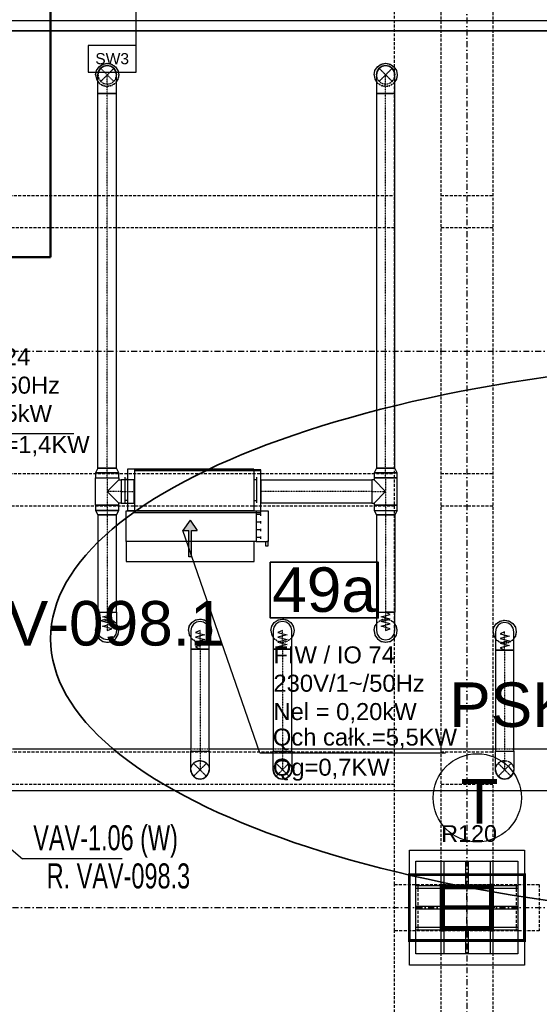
# Model space of a CAD drawing. Header units: centimetres. Extents: x -10729 to 144862, y -4437 to 43656.
# Tile 90 of 148: x 6978 to 7538, y 10896 to 11957. Entities that reach past the tile are written whole.
import ezdxf

# ---------------------------------------------------------------- set-up
doc = ezdxf.new("R2010")
doc.units = ezdxf.units.CM
doc.header["$LTSCALE"] = 0.1
for name, pattern in [('CADVENT_CENTERLINE', [9.9, 7.4, -1, 0.5, -1]), ('CADVENT_HIDDEN', [0.8, 0.25, -0.55]), ('Kondygnacja  -0_5$0$HIDDEN', [9.525, 6.35, -3.175]), ('Kondygnacja  -0_5$0$HIDDEN2', [4.7625, 3.175, -1.5875]), ('Osie rzutów$0$DASHDOT2', [12.7, 6.35, -3.175, 0, -3.175])]:
    doc.linetypes.add(name, pattern=pattern)
for name, color, linetype, lineweight in [('AU opis', 7, 'Continuous', 35), ('AU Osprzęt Siemens', 5, 'Continuous', 30), ('AU Sieć ETHERNET', 6, 'Continuous', 35), ('AU Sieć LON', 1, 'Continuous', 50), ('AU Strefa obsługiwana', 90, 'Continuous', 35), ('bgde_urządzenia', 3, 'Continuous', 30)]:
    doc.layers.add(name, color=color, linetype=linetype, lineweight=lineweight)
for name, color, linetype in [('AU Szafki Klimakonwektorów', 183, 'Continuous'), ('bgde-nawiewCEN', 7, 'Continuous'), ('bgde-nawiewDETAILS', 1, 'Continuous'), ('bgde-nawiewEXP', 1, 'Continuous'), ('bgde-nawiewHIDDEN', 1, 'Continuous'), ('bgde_opis urządzen', 6, 'Continuous'), ('bgde_VAV', 4, 'Continuous'), ('Kondygnacja  -0_5$0$ARCH_GK', 8, 'Continuous'), ('Kondygnacja  -0_5$0$ARCH_INFO_ODPORNOŚĆ OGNIOWA', 8, 'Continuous'), ('Kondygnacja  -0_5$0$ARCH_INFO_OPISY_PRZEGRODY', 8, 'Continuous'), ('Kondygnacja  -0_5$0$ARCH_KONSTR_POWYŻEJ RZUTU', 8, 'Kondygnacja  -0_5$0$HIDDEN'), ('Kondygnacja  -0_5$0$ARCH_KONSTR_POWYŻEJ RZUTU_IST', 8, 'Kondygnacja  -0_5$0$HIDDEN2'), ('Kondygnacja  -0_5$0$ARCH_OKŁADZINA', 8, 'Continuous'), ('Kondygnacja  -0_5$0$ARCH_SŁUPY', 8, 'Continuous'), ('Kondygnacja  -0_5$0$ARCH_ŚLUSARKA_DRZWI', 8, 'Continuous'), ('Osie rzutów$0$ARCH_INFO_OSIE_IST', 8, 'Osie rzutów$0$DASHDOT2'), ('Osie rzutów$0$ARCH_INFO_OSIE_OPISY_IST', 8, 'Continuous')]:
    doc.layers.add(name, color=color, linetype=linetype)
doc.layers.add('Kondygnacja  -0_5$0$ARCH_KONSTRUKCJA_NIEWIDOCZNA', color=8, linetype='Continuous', plot=False)
doc.styles.add('Arial', font='ARIAL.TTF')
doc.styles.add('Kondygnacja  -0_5$0$Arial', font='ARIAL.TTF')
pattern_1 = [(45, (-1133.3117, -3177.9858), (-0.6735192, 0.6735192), [])]

# ---------------------------------------------------------------- blocks, each defined once
blk = doc.blocks.new('Osie rzutów')
at = {"layer": 'Osie rzutów$0$ARCH_INFO_OSIE_IST', "ltscale": 10}
for p, q in [((7460, 12510), (7460, 4623.26)), ((4436.04, 11600), (13655, 11600)), ((7460, 10970), (7460, 11030)), ((4436.04, 11000), (13655, 11000)), ((7490, 11000), (7430, 11000))]:
    blk.add_line(p, q, dxfattribs=at)
blk = doc.blocks.new('Kondygnacja  -0_5$0$słup_prostokąt')
at = {"layer": 'Kondygnacja  -0_5$0$ARCH_SŁUPY', "lineweight": 40}
h = blk.add_hatch(dxfattribs=at)
h.set_pattern_fill('ANSI31', color=256, scale=0.3, style=0)
h.set_pattern_definition(pattern_1)
h.paths.add_polyline_path([(36, 34), (39, 34), (39, 84), (36, 84)])
h = blk.add_hatch(dxfattribs=at)
h.set_pattern_fill('ANSI31', color=256, scale=0.3, style=0)
h.set_pattern_definition(pattern_1)
h.paths.add_polyline_path([(89, 80), (89, 83), (39, 83), (39, 80)])
h = blk.add_hatch(dxfattribs=at)
h.set_pattern_fill('ANSI31', color=256, scale=0.3, style=0)
h.set_pattern_definition(pattern_1)
h.paths.add_polyline_path([(89, 34), (92, 34), (92, 84), (89, 84)])
h = blk.add_hatch(dxfattribs=at)
h.set_pattern_fill('ANSI31', color=256, scale=0.3, style=0)
h.set_pattern_definition(pattern_1)
h.paths.add_polyline_path([(89, 57.5), (89, 60.5), (39, 60.5), (39, 57.5)])
h = blk.add_hatch(dxfattribs=at)
h.set_pattern_fill('ANSI31', color=256, scale=0.3, style=0)
h.set_pattern_definition(pattern_1)
h.paths.add_polyline_path([(89, 35), (89, 38), (39, 38), (39, 35)])
at = {"layer": 'Kondygnacja  -0_5$0$ARCH_KONSTRUKCJA_NIEWIDOCZNA'}
blk.add_lwpolyline([(119, 109), (119, 9), (9, 9), (9, 109)], close=True, dxfattribs=at)
for points in [[(36, 109), (36, 84)], [(39, 109), (39, 84)], [(62.5, 109), (62.5, 83)], [(65.5, 109), (65.5, 83)], [(89, 109), (89, 84)], [(92, 109), (92, 84)], [(9, 83), (36, 83)], [(9, 80), (36, 80)], [(92, 83), (119, 83)], [(92, 80), (119, 80)], [(9, 60.5), (36, 60.5)], [(9, 57.5), (36, 57.5)], [(92, 60.5), (119, 60.5)], [(92, 57.5), (119, 57.5)], [(9, 38), (36, 38)], [(9, 35), (36, 35)], [(36, 34), (36, 9)], [(39, 34), (39, 9)], [(62.5, 35), (62.5, 9)], [(65.5, 35), (65.5, 9)], [(89, 34), (89, 9)], [(92, 38), (119, 38)], [(92, 35), (119, 35)], [(92, 34), (92, 9)]]:
    blk.add_lwpolyline(points, dxfattribs=at)
at = {"layer": 'Kondygnacja  -0_5$0$ARCH_OKŁADZINA'}
blk.add_lwpolyline([(2, 121), (126, 121), (126, -3), (2, -3)], close=True, dxfattribs=at)
at = {"layer": 'Kondygnacja  -0_5$0$ARCH_SŁUPY', "lineweight": 40}
for p, q in [((39, 60.5), (89, 60.5)), ((89, 57.5), (39, 57.5))]:
    blk.add_line(p, q, dxfattribs=at)
at = {"layer": 'Kondygnacja  -0_5$0$ARCH_SŁUPY', "lineweight": 30, "const_width": 3}
blk.add_lwpolyline([(2, 94.5), (126, 94.5), (126, 23.5), (2, 23.5)], close=True, dxfattribs=at)
at = {"layer": 'Kondygnacja  -0_5$0$ARCH_SŁUPY', "lineweight": 40}
for points in [[(36, 84), (39, 84), (39, 34), (36, 34)], [(89, 84), (92, 84), (92, 34), (89, 34)]]:
    blk.add_lwpolyline(points, close=True, dxfattribs=at)
for points in [[(89, 83), (39, 83)], [(39, 80), (89, 80)], [(89, 38), (39, 38)], [(39, 35), (89, 35)]]:
    blk.add_lwpolyline(points, dxfattribs=at)
blk = doc.blocks.new('Kondygnacja  -0_5$0$konstrukcja istniejąca -0.5')
at = {"layer": 'Kondygnacja  -0_5$0$ARCH_KONSTR_POWYŻEJ RZUTU_IST', "ltscale": 10}
for p, q in [((7432, 12175), (7432, 11025)), ((7432, 10975), (7432, 9825))]:
    blk.add_line(p, q, dxfattribs=at)
for points in [[(7382, 11025), (7382, 12175)], [(7488, 12175), (7488, 11025)], [(7382, 11732.9), (6338.5, 11732.9), (6338.5, 11767.9), (7382, 11767.9)], [(7432, 11767.9), (7488, 11767.9)], [(7488, 11732.9), (7432, 11732.9)], [(7382, 11432.9), (6338.5, 11432.9), (6338.5, 11467.9), (7382, 11467.9)], [(7432, 11467.9), (7488, 11467.9)], [(7488, 11432.9), (7432, 11432.9)], [(7382, 11132.9), (6338.5, 11132.9), (6338.5, 11167.9), (7382, 11167.9)], [(7432, 11167.9), (7488, 11167.9)], [(7488, 11132.9), (7432, 11132.9)], [(7538, 10975), (7382, 10975), (7382, 11025), (7538, 11025), (7538, 10975)], [(7382, 9825), (7382, 10975)], [(7488, 10975), (7488, 9825)]]:
    blk.add_lwpolyline(points, dxfattribs=at)
at = {"layer": 'Kondygnacja  -0_5$0$ARCH_KONSTR_POWYŻEJ RZUTU_IST', "ltscale": 10, "elevation": 0}
for points in [[(7407, 11025), (7407, 10975)], [(7513, 11025), (7513, 10975)]]:
    blk.add_lwpolyline(points, dxfattribs=at)

msp = doc.modelspace()

# ---------------------------------------------------------------- hatches: boundary and pattern name
at = {"layer": 'bgde_urządzenia'}
h = msp.add_hatch(color=256, dxfattribs=at)
h.paths.add_polyline_path([(7163.264, 11394.8), (7160.264, 11394.8), (7160.264, 11406.466), (7154.074, 11406.466), (7161.764, 11417.894), (7169.454, 11406.466), (7163.264, 11406.466)])
h.paths.add_polyline_path([(7163.264, 11378.133), (7160.264, 11378.133), (7160.264, 11394.8), (7163.264, 11394.8)])

# ---------------------------------------------------------------- linework, layer by layer
at = {"layer": 'AU opis'}
msp.add_lwpolyline([(7248.177, 11372.394), (7364.566, 11372.394), (7364.566, 11312.386), (7248.177, 11312.386)], close=True, dxfattribs=at)
at = {"layer": 'AU Osprzęt Siemens'}
msp.add_circle((7471.196, 11118.356), 47.533, dxfattribs=at)
at = {"layer": 'AU Sieć ETHERNET', "color": 6}
msp.add_line((6065.852, 11945.45), (8723.218, 11945.45), dxfattribs=at)
at = {"layer": 'AU Sieć LON', "color": 1}
for p, q in [((7011.266, 12236.5), (7011.266, 11701.135)), ((7011.266, 11701.135), (6361.405, 11701.135))]:
    msp.add_line(p, q, dxfattribs=at)
at = {"layer": 'AU Strefa obsługiwana'}
msp.add_ellipse((7856.68, 11289.943), major_axis=(845.197, 0), ratio=0.35891006, dxfattribs=at)
at = {"layer": 'bgde-nawiewCEN', "linetype": 'CADVENT_CENTERLINE', "ltscale": 0.06}
for p, q in [((7072.463, 11877.809), (7072.463, 11897.809)), ((7372.463, 11877.809), (7372.463, 11897.809)), ((7072.463, 11473.71), (7072.463, 11877.809)), ((7372.463, 11473.71), (7372.463, 11877.809)), ((7072.463, 11463.41), (7072.463, 11473.71)), ((7372.463, 11463.41), (7372.463, 11473.71)), ((7072.463, 11463.41), (7072.463, 11448.61)), ((7372.463, 11463.41), (7372.463, 11448.61)), ((7072.463, 11448.61), (7072.463, 11433.81)), ((7087.463, 11448.61), (7072.463, 11448.61)), ((7087.463, 11448.61), (7101.463, 11448.61)), ((7101.863, 11448.61), (7101.463, 11448.61)), ((7237.863, 11448.61), (7238.263, 11448.61)), ((7357.463, 11448.61), (7238.263, 11448.61)), ((7357.463, 11448.61), (7372.463, 11448.61)), ((7372.463, 11448.61), (7372.463, 11433.81)), ((7072.463, 11433.81), (7072.463, 11423.51)), ((7372.463, 11433.81), (7372.463, 11423.51)), ((7072.463, 11423.51), (7072.463, 11318.601)), ((7372.463, 11423.51), (7372.463, 11318.601)), ((7072.463, 11318.601), (7072.463, 11316.731)), ((7072.463, 11316.731), (7072.463, 11311.62)), ((7372.463, 11318.601), (7372.463, 11316.731)), ((7372.463, 11316.731), (7372.463, 11311.62)), ((7072.463, 11311.62), (7072.463, 11308.841)), ((7072.463, 11308.841), (7072.463, 11306.488)), ((7072.463, 11306.488), (7072.463, 11304.527)), ((7372.463, 11311.62), (7372.463, 11308.841)), ((7372.463, 11308.841), (7372.463, 11306.488)), ((7372.463, 11306.488), (7372.463, 11304.527)), ((7072.463, 11304.527), (7072.463, 11302.921)), ((7072.463, 11302.921), (7072.463, 11301.635)), ((7072.463, 11301.635), (7072.463, 11300.633)), ((7072.463, 11300.633), (7072.463, 11299.881)), ((7072.463, 11299.881), (7072.463, 11299.342)), ((7072.463, 11299.342), (7072.463, 11298.98)), ((7072.463, 11298.98), (7072.463, 11298.761)), ((7072.463, 11298.761), (7072.463, 11298.648)), ((7072.463, 11298.648), (7072.463, 11298.601)), ((7172.463, 11298.556), (7172.463, 11298.603)), ((7172.463, 11298.443), (7172.463, 11298.556)), ((7172.463, 11298.224), (7172.463, 11298.443)), ((7172.463, 11297.863), (7172.463, 11298.224)), ((7172.463, 11297.323), (7172.463, 11297.863)), ((7172.463, 11296.571), (7172.463, 11297.323)), ((7172.463, 11295.569), (7172.463, 11296.571)), ((7172.463, 11294.283), (7172.463, 11295.569)), ((7261.339, 11298.556), (7261.339, 11298.603)), ((7261.339, 11298.443), (7261.339, 11298.556)), ((7261.339, 11298.224), (7261.339, 11298.443)), ((7261.339, 11297.863), (7261.339, 11298.224)), ((7261.339, 11297.323), (7261.339, 11297.863)), ((7261.339, 11296.571), (7261.339, 11297.323)), ((7261.339, 11295.569), (7261.339, 11296.571)), ((7261.339, 11294.283), (7261.339, 11295.569)), ((7372.463, 11304.527), (7372.463, 11302.921)), ((7372.463, 11302.921), (7372.463, 11301.635)), ((7372.463, 11301.635), (7372.463, 11300.633)), ((7372.463, 11300.633), (7372.463, 11299.881)), ((7372.463, 11299.881), (7372.463, 11299.342)), ((7372.463, 11299.342), (7372.463, 11298.98)), ((7372.463, 11298.98), (7372.463, 11298.761)), ((7372.463, 11298.761), (7372.463, 11298.648)), ((7372.463, 11298.648), (7372.463, 11298.601)), ((7500.666, 11297.412), (7500.666, 11297.459)), ((7500.666, 11297.3), (7500.666, 11297.412)), ((7500.666, 11297.081), (7500.666, 11297.3)), ((7500.666, 11296.721), (7500.666, 11297.081)), ((7500.666, 11296.183), (7500.666, 11296.721)), ((7500.666, 11295.433), (7500.666, 11296.183)), ((7500.666, 11294.435), (7500.666, 11295.433)), ((7172.463, 11292.677), (7172.463, 11294.283)), ((7172.463, 11290.716), (7172.463, 11292.677)), ((7172.463, 11288.363), (7172.463, 11290.716)), ((7172.463, 11285.584), (7172.463, 11288.363)), ((7172.463, 11280.473), (7172.463, 11285.584)), ((7261.339, 11292.677), (7261.339, 11294.283)), ((7261.339, 11290.716), (7261.339, 11292.677)), ((7261.339, 11288.363), (7261.339, 11290.716)), ((7261.339, 11285.584), (7261.339, 11288.363)), ((7261.339, 11280.473), (7261.339, 11285.584)), ((7500.666, 11293.153), (7500.666, 11294.435)), ((7500.666, 11291.552), (7500.666, 11293.153)), ((7500.666, 11289.597), (7500.666, 11291.552)), ((7500.666, 11287.251), (7500.666, 11289.597)), ((7500.666, 11284.481), (7500.666, 11287.251)), ((7172.463, 11278.603), (7172.463, 11280.473)), ((7172.463, 11278.603), (7172.463, 11168.607)), ((7261.339, 11278.603), (7261.339, 11280.473)), ((7261.339, 11278.603), (7261.339, 11168.607)), ((7500.666, 11279.386), (7500.666, 11284.481)), ((7500.666, 11277.522), (7500.666, 11279.386)), ((7500.666, 11277.522), (7500.666, 11168.607)), ((7172.463, 11168.607), (7172.463, 11148.607)), ((7261.339, 11168.607), (7261.339, 11148.607)), ((7500.666, 11168.607), (7500.666, 11148.607))]:
    msp.add_line(p, q, dxfattribs=at)
at = {"layer": 'bgde-nawiewDETAILS', "linetype": 'CADVENT_HIDDEN'}
for p, q in [((7065.392, 11890.738), (7079.534, 11904.88)), ((7065.392, 11904.88), (7079.534, 11890.738)), ((7365.392, 11890.738), (7379.534, 11904.88)), ((7365.392, 11904.88), (7379.534, 11890.738)), ((7165.392, 11141.536), (7179.534, 11155.678)), ((7165.392, 11155.678), (7179.534, 11141.536)), ((7254.268, 11141.536), (7268.41, 11155.678)), ((7254.268, 11155.678), (7268.41, 11141.536)), ((7493.595, 11141.536), (7507.737, 11155.678)), ((7493.595, 11155.678), (7507.737, 11141.536))]:
    msp.add_line(p, q, dxfattribs=at)
at = {"layer": 'bgde-nawiewEXP', "linetype": 'Continuous'}
for points in [[(7059.963, 11897.809), (7060.915, 11902.593), (7063.625, 11906.648), (7067.68, 11909.358), (7072.463, 11910.309), (7077.247, 11909.358), (7081.302, 11906.648), (7084.012, 11902.593), (7084.963, 11897.809), (7084.012, 11893.026), (7082.463, 11890.708)], [(7062.463, 11473.71), (7082.463, 11473.71), (7082.463, 11877.809), (7062.463, 11877.809), (7062.463, 11897.809), (7063.225, 11901.636), (7065.392, 11904.88), (7068.637, 11907.048), (7072.463, 11907.809), (7076.29, 11907.048), (7079.534, 11904.88), (7081.702, 11901.636), (7082.463, 11897.809), (7081.702, 11901.636), (7079.534, 11904.88), (7076.29, 11907.048), (7072.463, 11907.809), (7068.637, 11907.048), (7065.392, 11904.88), (7063.225, 11901.636), (7062.463, 11897.809)], [(7359.963, 11897.809), (7360.915, 11902.593), (7363.625, 11906.648), (7367.68, 11909.358), (7372.463, 11910.309), (7377.247, 11909.358), (7381.302, 11906.648), (7384.012, 11902.593), (7384.963, 11897.809), (7384.012, 11893.026), (7382.463, 11890.708)], [(7362.463, 11897.809), (7363.225, 11901.636), (7365.392, 11904.88), (7368.637, 11907.048), (7372.463, 11907.809), (7376.29, 11907.048), (7379.534, 11904.88), (7381.702, 11901.636), (7382.463, 11897.809)], [(7059.963, 11897.809), (7060.915, 11893.026), (7062.463, 11890.708)], [(7062.463, 11473.71), (7062.463, 11877.809), (7082.463, 11877.809), (7082.463, 11897.809)], [(7359.963, 11897.809), (7360.915, 11893.026), (7362.463, 11890.708)], [(7059.963, 11433.81), (7059.963, 11463.41), (7084.963, 11463.41), (7084.963, 11461.11)], [(7059.963, 11433.81), (7084.963, 11433.81), (7084.963, 11436.11), (7072.463, 11448.61), (7084.963, 11461.11), (7087.463, 11461.11), (7087.463, 11436.11), (7084.963, 11436.11)], [(7101.463, 11436.11), (7101.463, 11461.11), (7101.863, 11461.11)], [(7237.863, 11436.11), (7238.263, 11436.11), (7238.263, 11461.11), (7237.863, 11461.11)], [(7359.963, 11436.11), (7372.463, 11448.61), (7359.963, 11461.11)], [(7101.463, 11436.11), (7101.863, 11436.11)], [(7359.963, 11428.325), (7362.463, 11423.51), (7362.463, 11298.601), (7363.225, 11294.774), (7365.392, 11291.53), (7368.637, 11289.362), (7372.463, 11288.601), (7376.29, 11289.362), (7379.534, 11291.53), (7381.702, 11294.774), (7382.463, 11298.601), (7382.463, 11318.601), (7381.702, 11318.601), (7381.702, 11318.601), (7376.29, 11318.601)], [(7359.963, 11428.325), (7384.963, 11428.325), (7382.463, 11423.51), (7382.463, 11423.51), (7362.463, 11423.51), (7362.463, 11423.51), (7382.463, 11423.51), (7382.463, 11318.601), (7381.702, 11318.601)], [(7362.463, 11318.601), (7382.463, 11318.601)], [(7362.463, 11318.601), (7376.29, 11318.601)], [(7376.29, 11318.601), (7372.463, 11318.601)], [(7376.29, 11318.601), (7379.534, 11318.601)], [(7159.963, 11298.603), (7160.915, 11303.387), (7163.625, 11307.442), (7167.68, 11310.152), (7172.463, 11311.103), (7177.247, 11310.152), (7181.302, 11307.442), (7184.012, 11303.387), (7184.963, 11298.603), (7184.012, 11293.82), (7182.463, 11291.502)], [(7248.839, 11298.603), (7249.79, 11303.387), (7252.5, 11307.442), (7256.555, 11310.152), (7261.339, 11311.103), (7266.123, 11310.152), (7270.178, 11307.442), (7272.887, 11303.387), (7273.839, 11298.603), (7272.887, 11293.82), (7271.339, 11291.502)], [(7488.166, 11297.459), (7489.117, 11302.243), (7491.827, 11306.298), (7495.882, 11309.008), (7500.666, 11309.959), (7505.449, 11309.008), (7509.505, 11306.298), (7512.214, 11302.243), (7513.166, 11297.459), (7512.214, 11292.676), (7510.666, 11290.358)], [(7059.963, 11298.601), (7060.915, 11293.817), (7063.625, 11289.762), (7067.68, 11287.052), (7072.463, 11286.101), (7077.247, 11287.052), (7081.302, 11289.762), (7084.012, 11293.817), (7084.963, 11298.601), (7084.012, 11303.384), (7082.463, 11305.702)], [(7059.963, 11298.601), (7060.915, 11303.384), (7062.463, 11305.702)], [(7159.963, 11298.603), (7160.915, 11293.82), (7162.463, 11291.502)], [(7248.839, 11298.603), (7249.79, 11293.82), (7251.339, 11291.502)], [(7359.963, 11298.601), (7360.915, 11293.817), (7363.625, 11289.762), (7367.68, 11287.052), (7372.463, 11286.101), (7377.247, 11287.052), (7381.302, 11289.762), (7384.012, 11293.817), (7384.963, 11298.601), (7384.012, 11303.384), (7382.463, 11305.702)], [(7359.963, 11298.601), (7360.915, 11303.384), (7362.463, 11305.702)], [(7488.166, 11297.459), (7489.117, 11292.676), (7490.666, 11290.358)], [(7162.463, 11148.607), (7162.463, 11168.607), (7182.463, 11168.607), (7182.463, 11278.603), (7162.463, 11278.603), (7162.463, 11168.607), (7182.463, 11168.607), (7182.463, 11148.607), (7182.131, 11146.937)], [(6834.438, 11126.107), (7900.969, 11126.107), (7900.969, 11171.107), (7940.969, 11158.607), (7940.969, 11148.607), (7900.969, 11171.107), (7782.463, 11171.107)], [(6970.301, 11171.107), (7162.463, 11171.107)], [(7182.463, 11171.107), (7251.339, 11171.107)], [(7271.339, 11171.107), (7490.666, 11171.107)], [(7510.666, 11171.107), (7662.463, 11171.107)], [(7162.463, 11148.607), (7163.225, 11144.78), (7163.937, 11143.714)], [(7162.463, 11148.607), (7163.225, 11144.78), (7165.392, 11141.536), (7164.446, 11142.951)], [(7162.611, 11146.894), (7162.642, 11148.175)], [(7162.611, 11146.894), (7164.017, 11143.254), (7165.191, 11142.021)], [(7179.534, 11141.536), (7181.702, 11144.78), (7182.463, 11148.607)], [(7179.713, 11141.967), (7180.641, 11142.851), (7182.221, 11146.419), (7182.262, 11148.121)], [(7251.339, 11148.607), (7252.1, 11144.78), (7252.853, 11143.653)], [(7251.502, 11146.807), (7251.523, 11148.162)], [(7251.502, 11146.807), (7252.94, 11143.179), (7254.07, 11142.014)], [(7268.594, 11141.98), (7269.567, 11142.924), (7271.116, 11146.505), (7271.141, 11148.128)], [(7271.022, 11147.015), (7271.339, 11148.607)], [(7490.666, 11148.607), (7491.427, 11144.78), (7492.135, 11143.721)], [(7490.812, 11146.903), (7490.844, 11148.176)], [(7490.812, 11146.903), (7492.214, 11143.262), (7493.393, 11142.021)], [(7507.915, 11141.966), (7508.838, 11142.844), (7510.421, 11146.41), (7510.464, 11148.121)], [(7510.332, 11146.928), (7510.666, 11148.607)], [(7165.392, 11141.536), (7168.637, 11139.368), (7172.463, 11138.607), (7170.793, 11138.939)], [(7165.392, 11141.536), (7168.637, 11139.368), (7169.894, 11139.118)], [(7165.824, 11141.357), (7166.708, 11140.429), (7170.276, 11138.849), (7171.978, 11138.808)], [(7172.463, 11138.607), (7176.29, 11139.368), (7179.534, 11141.536), (7178.119, 11140.59)], [(7172.463, 11138.607), (7176.29, 11139.368), (7177.356, 11140.08)], [(7172.895, 11138.785), (7174.176, 11138.754), (7177.816, 11140.16), (7179.049, 11141.335)], [(7179.534, 11141.536), (7181.702, 11144.78), (7181.952, 11146.037)], [(7253.366, 11142.885), (7254.268, 11141.536), (7257.512, 11139.368), (7258.842, 11139.103)], [(7254.712, 11141.351), (7255.656, 11140.378), (7259.237, 11138.83), (7260.86, 11138.805)], [(7259.747, 11138.923), (7261.339, 11138.607), (7265.166, 11139.368), (7266.293, 11140.121)], [(7261.784, 11138.791), (7263.139, 11138.77), (7266.766, 11140.207), (7267.931, 11141.337)], [(7267.061, 11140.634), (7268.41, 11141.536), (7270.578, 11144.78), (7270.842, 11146.109)], [(7492.644, 11142.959), (7493.595, 11141.536), (7496.839, 11139.368), (7498.088, 11139.119)], [(7494.025, 11141.357), (7494.903, 11140.434), (7498.469, 11138.851), (7500.18, 11138.808)], [(7498.987, 11138.941), (7500.666, 11138.607), (7504.493, 11139.368), (7505.552, 11140.075)], [(7501.096, 11138.785), (7502.369, 11138.753), (7506.011, 11140.155), (7507.251, 11141.334)], [(7506.314, 11140.585), (7507.737, 11141.536), (7509.905, 11144.78), (7510.153, 11146.029)]]:
    msp.add_lwpolyline(points, dxfattribs=at)
for points in [[(7362.463, 11877.809), (7382.463, 11877.809), (7382.463, 11897.809), (7381.702, 11901.636), (7379.534, 11904.88), (7376.29, 11907.048), (7372.463, 11907.809), (7368.637, 11907.048), (7365.392, 11904.88), (7363.225, 11901.636), (7362.463, 11897.809), (7362.463, 11881.711)], [(7362.463, 11473.71), (7382.463, 11473.71), (7382.463, 11877.809), (7362.463, 11877.809)], [(7059.963, 11468.894), (7084.963, 11468.894), (7082.463, 11473.71), (7062.463, 11473.71)], [(7059.963, 11463.41), (7084.963, 11463.41), (7084.963, 11468.894), (7059.963, 11468.894)], [(7101.863, 11471.11), (7237.863, 11471.11), (7237.863, 11472.11), (7101.863, 11472.11)], [(7101.863, 11426.008), (7237.863, 11426.008), (7237.863, 11471.11), (7101.863, 11471.11)], [(7359.963, 11468.894), (7384.963, 11468.894), (7382.463, 11473.71), (7362.463, 11473.71)], [(7359.963, 11463.41), (7384.963, 11463.41), (7384.963, 11468.894), (7359.963, 11468.894)], [(7087.463, 11436.11), (7101.463, 11436.11), (7101.463, 11461.11), (7087.463, 11461.11), (7087.463, 11437.061)], [(7238.263, 11436.11), (7238.263, 11461.11), (7357.463, 11461.11), (7357.463, 11436.11)], [(7357.463, 11436.11), (7359.963, 11436.11), (7359.963, 11433.81), (7384.963, 11433.81), (7384.963, 11463.41), (7359.963, 11463.41), (7359.963, 11461.11), (7357.463, 11461.11), (7357.463, 11437.061)], [(7059.963, 11428.325), (7084.963, 11428.325), (7084.963, 11433.81), (7059.963, 11433.81)], [(7359.963, 11428.325), (7384.963, 11428.325), (7384.963, 11433.81), (7359.963, 11433.81)], [(7059.963, 11428.325), (7062.463, 11423.51), (7082.463, 11423.51), (7084.963, 11428.325), (7060.915, 11428.325)], [(7062.463, 11318.601), (7082.463, 11318.601), (7082.463, 11423.51), (7062.463, 11423.51)], [(7062.463, 11298.648), (7062.463, 11318.601), (7082.463, 11318.601), (7082.463, 11298.601), (7081.702, 11294.774), (7079.534, 11291.53), (7076.29, 11289.362), (7072.463, 11288.601), (7068.637, 11289.362), (7065.392, 11291.53), (7063.225, 11294.774), (7062.463, 11298.601)], [(7162.463, 11297.863), (7162.463, 11278.603), (7182.463, 11278.603), (7182.463, 11298.603), (7181.702, 11302.43), (7179.534, 11305.674), (7176.29, 11307.842), (7172.463, 11308.603), (7168.637, 11307.842), (7165.392, 11305.674), (7163.225, 11302.43), (7162.463, 11298.603), (7162.463, 11298.224)], [(7251.339, 11278.603), (7271.339, 11278.603), (7271.339, 11298.603), (7270.578, 11302.43), (7268.41, 11305.674), (7265.166, 11307.842), (7261.339, 11308.603), (7257.512, 11307.842), (7254.268, 11305.674), (7252.1, 11302.43), (7251.339, 11298.603), (7251.339, 11280.473)], [(7490.666, 11284.481), (7490.666, 11277.522), (7510.666, 11277.522), (7510.666, 11297.459), (7509.905, 11301.286), (7507.737, 11304.53), (7504.493, 11306.698), (7500.666, 11307.459), (7496.839, 11306.698), (7493.595, 11304.53), (7491.427, 11301.286), (7490.666, 11297.459), (7490.666, 11287.251)], [(7251.339, 11168.607), (7271.339, 11168.607), (7271.339, 11278.603), (7251.339, 11278.603)], [(7490.666, 11168.607), (7510.666, 11168.607), (7510.666, 11277.522), (7490.666, 11277.522)], [(7251.339, 11148.607), (7251.339, 11168.607), (7271.339, 11168.607), (7271.339, 11148.607), (7270.578, 11144.78), (7268.41, 11141.536), (7265.166, 11139.368), (7261.339, 11138.607), (7257.512, 11139.368), (7254.268, 11141.536), (7252.1, 11144.78)], [(7490.666, 11148.607), (7490.666, 11168.607), (7510.666, 11168.607), (7510.666, 11148.607), (7509.905, 11144.78), (7507.737, 11141.536), (7504.493, 11139.368), (7500.666, 11138.607), (7496.839, 11139.368), (7493.595, 11141.536), (7491.427, 11144.78)]]:
    msp.add_lwpolyline(points, close=True, dxfattribs=at)
at = {"layer": 'bgde-nawiewEXP'}
for points in [[(7072.463, 11298.601), (7077.463, 11300.731), (7067.463, 11303.267), (7077.463, 11305.789), (7067.463, 11308.317), (7077.463, 11310.871), (7067.463, 11313.407), (7077.463, 11315.953), (7072.463, 11318.601)], [(7372.463, 11298.601), (7377.463, 11300.731), (7367.463, 11303.267), (7377.463, 11305.789), (7367.463, 11308.317), (7377.463, 11310.871), (7367.463, 11313.407), (7377.463, 11315.953), (7372.463, 11318.601)], [(7172.463, 11298.603), (7167.463, 11296.473), (7177.463, 11293.937), (7167.463, 11291.415), (7177.463, 11288.887), (7167.463, 11286.333), (7177.463, 11283.797), (7167.463, 11281.252), (7172.463, 11278.603)], [(7261.339, 11298.603), (7256.339, 11296.473), (7266.339, 11293.937), (7256.339, 11291.415), (7266.339, 11288.887), (7256.339, 11286.333), (7266.339, 11283.797), (7256.339, 11281.252), (7261.339, 11278.603)], [(7500.666, 11297.459), (7495.666, 11295.336), (7505.666, 11292.808), (7495.666, 11290.294), (7505.666, 11287.773), (7495.666, 11285.228), (7505.666, 11282.7), (7495.666, 11280.162), (7500.666, 11277.522)]]:
    msp.add_lwpolyline(points, dxfattribs=at)
at = {"layer": 'bgde-nawiewHIDDEN', "linetype": 'CADVENT_HIDDEN'}
for points in [[(7059.963, 11897.809), (7060.915, 11902.593), (7063.625, 11906.648), (7067.68, 11909.358), (7072.463, 11910.309), (7077.247, 11909.358), (7081.302, 11906.648), (7084.012, 11902.593), (7084.963, 11897.809), (7084.012, 11893.026), (7081.302, 11888.97), (7077.247, 11886.261), (7072.463, 11885.309), (7067.68, 11886.261), (7063.625, 11888.97), (7067.68, 11886.261), (7072.463, 11885.309), (7077.247, 11886.261), (7081.302, 11888.97), (7082.463, 11890.708)], [(7359.963, 11897.809), (7360.915, 11902.593), (7363.625, 11906.648), (7367.68, 11909.358), (7372.463, 11910.309), (7377.247, 11909.358), (7381.302, 11906.648), (7384.012, 11902.593), (7384.963, 11897.809), (7384.012, 11893.026), (7381.302, 11888.97), (7377.247, 11886.261), (7372.463, 11885.309), (7367.68, 11886.261), (7363.625, 11888.97), (7367.68, 11886.261), (7372.463, 11885.309), (7377.247, 11886.261), (7381.302, 11888.97), (7382.463, 11890.708)], [(7059.963, 11897.809), (7060.915, 11893.026), (7063.625, 11888.97), (7062.463, 11890.708)], [(7062.463, 11897.809), (7063.225, 11893.982), (7065.392, 11890.738), (7068.637, 11888.57), (7072.463, 11887.809), (7076.29, 11888.57), (7079.534, 11890.738), (7081.702, 11893.982), (7082.463, 11897.809)], [(7359.963, 11897.809), (7360.915, 11893.026), (7363.625, 11888.97), (7362.463, 11890.708)], [(7362.463, 11897.809), (7363.225, 11893.982), (7365.392, 11890.738), (7368.637, 11888.57), (7372.463, 11887.809), (7376.29, 11888.57), (7379.534, 11890.738), (7381.702, 11893.982), (7382.463, 11897.809)], [(7101.863, 11436.11), (7101.863, 11461.11)], [(7237.863, 11436.11), (7237.863, 11461.11)], [(7059.963, 11298.601), (7060.915, 11293.817), (7063.625, 11289.762), (7067.68, 11287.052), (7072.463, 11286.101), (7077.247, 11287.052), (7081.302, 11289.762), (7084.012, 11293.817), (7084.963, 11298.601), (7084.012, 11303.384), (7081.302, 11307.44), (7077.247, 11310.149), (7072.463, 11311.101), (7067.68, 11310.149), (7063.625, 11307.44), (7062.463, 11305.702)], [(7059.963, 11298.601), (7060.915, 11303.384), (7063.625, 11307.44), (7067.68, 11310.149), (7072.463, 11311.101), (7077.247, 11310.149), (7081.302, 11307.44), (7082.463, 11305.702)], [(7159.963, 11298.603), (7160.915, 11303.387), (7163.625, 11307.442), (7167.68, 11310.152), (7172.463, 11311.103), (7177.247, 11310.152), (7181.302, 11307.442), (7184.012, 11303.387), (7184.963, 11298.603), (7184.012, 11293.82), (7181.302, 11289.764), (7177.247, 11287.055), (7172.463, 11286.103), (7167.68, 11287.055), (7163.625, 11289.764), (7162.463, 11291.502)], [(7248.839, 11298.603), (7249.79, 11303.387), (7252.5, 11307.442), (7256.555, 11310.152), (7261.339, 11311.103), (7266.123, 11310.152), (7270.178, 11307.442), (7272.887, 11303.387), (7273.839, 11298.603), (7272.887, 11293.82), (7270.178, 11289.764), (7266.123, 11287.055), (7261.339, 11286.103), (7256.555, 11287.055), (7252.5, 11289.764), (7251.339, 11291.502)], [(7359.963, 11298.601), (7360.915, 11293.817), (7363.625, 11289.762), (7367.68, 11287.052), (7372.463, 11286.101), (7377.247, 11287.052), (7381.302, 11289.762), (7384.012, 11293.817), (7384.963, 11298.601), (7384.012, 11303.384), (7381.302, 11307.44), (7377.247, 11310.149), (7372.463, 11311.101), (7367.68, 11310.149), (7363.625, 11307.44), (7362.463, 11305.702)], [(7359.963, 11298.601), (7360.915, 11303.384), (7363.625, 11307.44), (7367.68, 11310.149), (7372.463, 11311.101), (7377.247, 11310.149), (7381.302, 11307.44), (7382.463, 11305.702)], [(7488.166, 11297.459), (7489.117, 11302.243), (7491.827, 11306.298), (7495.882, 11309.008), (7500.666, 11309.959), (7505.449, 11309.008), (7509.505, 11306.298), (7512.214, 11302.243), (7513.166, 11297.459), (7512.214, 11292.676), (7509.505, 11288.62), (7505.449, 11285.911), (7500.666, 11284.959), (7495.882, 11285.911), (7491.827, 11288.62), (7490.666, 11290.358)], [(7159.963, 11298.603), (7160.915, 11293.82), (7163.625, 11289.764), (7167.68, 11287.055), (7172.463, 11286.103), (7177.247, 11287.055), (7181.302, 11289.764), (7182.463, 11291.502)], [(7248.839, 11298.603), (7249.79, 11293.82), (7252.5, 11289.764), (7256.555, 11287.055), (7261.339, 11286.103), (7266.123, 11287.055), (7270.178, 11289.764), (7271.339, 11291.502)], [(7488.166, 11297.459), (7489.117, 11292.676), (7491.827, 11288.62), (7495.882, 11285.911), (7500.666, 11284.959), (7505.449, 11285.911), (7509.505, 11288.62), (7510.666, 11290.358)], [(7162.463, 11171.107), (7182.463, 11171.107)], [(7251.339, 11171.107), (7271.339, 11171.107)], [(7490.666, 11171.107), (7510.666, 11171.107)], [(7162.463, 11148.607), (7163.225, 11152.433), (7165.392, 11155.678), (7168.637, 11157.845), (7172.463, 11158.607), (7176.29, 11157.845), (7179.534, 11155.678), (7181.702, 11152.433), (7182.463, 11148.607)], [(7162.642, 11148.175), (7162.706, 11150.794), (7164.285, 11154.362), (7167.11, 11157.053), (7170.75, 11158.459), (7174.651, 11158.364), (7178.219, 11156.784), (7180.91, 11153.96), (7182.316, 11150.32), (7182.262, 11148.121)], [(7251.339, 11148.607), (7252.1, 11152.433), (7254.268, 11155.678), (7257.512, 11157.845), (7261.339, 11158.607), (7265.166, 11157.845), (7268.41, 11155.678), (7270.578, 11152.433), (7271.339, 11148.607)], [(7251.523, 11148.162), (7251.562, 11150.708), (7253.111, 11154.29), (7255.912, 11157.006), (7259.539, 11158.443), (7263.44, 11158.383), (7267.022, 11156.835), (7269.738, 11154.034), (7271.176, 11150.406), (7271.141, 11148.128)], [(7490.666, 11148.607), (7491.427, 11152.433), (7493.595, 11155.678), (7496.839, 11157.845), (7500.666, 11158.607), (7504.493, 11157.845), (7507.737, 11155.678), (7509.905, 11152.433), (7510.666, 11148.607)], [(7490.844, 11148.176), (7490.91, 11150.804), (7492.493, 11154.37), (7495.321, 11157.058), (7498.962, 11158.46), (7502.863, 11158.362), (7506.429, 11156.779), (7509.118, 11153.951), (7510.52, 11150.31), (7510.464, 11148.121)], [(7181.952, 11146.037), (7182.131, 11146.937)], [(7270.842, 11146.109), (7271.022, 11147.015)], [(7510.153, 11146.029), (7510.332, 11146.928)], [(7163.937, 11143.714), (7164.446, 11142.951)], [(7165.191, 11142.021), (7165.824, 11141.357)], [(7169.894, 11139.118), (7170.793, 11138.939)], [(7171.978, 11138.808), (7172.895, 11138.785)], [(7177.356, 11140.08), (7178.119, 11140.59)], [(7179.049, 11141.335), (7179.713, 11141.967)], [(7252.853, 11143.653), (7253.366, 11142.885)], [(7254.07, 11142.014), (7254.712, 11141.351)], [(7258.842, 11139.103), (7259.747, 11138.923)], [(7260.86, 11138.805), (7261.784, 11138.791)], [(7266.293, 11140.121), (7267.061, 11140.634)], [(7267.931, 11141.337), (7268.594, 11141.98)], [(7492.135, 11143.721), (7492.644, 11142.959)], [(7493.393, 11142.021), (7494.025, 11141.357)], [(7498.088, 11139.119), (7498.987, 11138.941)], [(7500.18, 11138.808), (7501.096, 11138.785)], [(7505.552, 11140.075), (7506.314, 11140.585)], [(7507.251, 11141.334), (7507.915, 11141.966)]]:
    msp.add_lwpolyline(points, dxfattribs=at)
at = {"layer": 'bgde_opis urządzen'}
for p, q in [((6836.633, 11510.992, 1188.109), (7036.52, 11510.992, 1188.109)), ((7236.939, 11166.813, 265.45), (7154.074, 11406.466, 94.5)), ((7236.939, 11166.813, 265.45), (7436.827, 11166.813, 265.45))]:
    msp.add_line(p, q, dxfattribs=at)
at = {"layer": 'bgde_urządzenia'}
for p, q in [((7094.364, 11472.8, 94.5), (7094.364, 11427.8, 94.5)), ((7230.364, 11472.8, 94.5), (7094.364, 11472.8, 94.5)), ((7230.364, 11472.8, 94.5), (7230.364, 11427.8, 94.5)), ((7091.364, 11464.05, 94.5), (7091.364, 11436.55, 94.5)), ((7094.364, 11461.55, 94.5), (7091.364, 11461.55, 94.5)), ((7230.364, 11461.55, 94.5), (7233.364, 11461.55, 94.5)), ((7233.364, 11464.05, 94.5), (7233.364, 11436.55, 94.5)), ((7094.364, 11439.05, 94.5), (7091.364, 11439.05, 94.5)), ((7230.364, 11439.05, 94.5), (7233.364, 11439.05, 94.5)), ((7092.864, 11394.8, 94.5), (7092.864, 11427.8, 94.5)), ((7092.864, 11427.8, 94.5), (7232.864, 11427.8, 94.5)), ((7230.364, 11427.8, 94.5), (7094.364, 11427.8, 94.5)), ((7232.864, 11427.8, 94.5), (7232.864, 11394.8, 94.5)), ((7232.864, 11427.8, 94.5), (7245.864, 11427.8, 94.5)), ((7238.064, 11423.675, 94.5), (7232.864, 11423.675, 94.5)), ((7238.064, 11422.425, 94.5), (7238.064, 11424.925, 94.5)), ((7245.864, 11427.8, 94.5), (7245.864, 11394.8, 94.5)), ((7161.764, 11417.894, 94.5), (7154.074, 11406.466, 94.5)), ((7161.764, 11417.894, 94.5), (7169.454, 11406.466, 94.5)), ((7238.064, 11415.425, 94.5), (7232.864, 11415.425, 94.5)), ((7238.064, 11414.175, 94.5), (7238.064, 11416.675, 94.5)), ((7154.074, 11406.466, 94.5), (7160.264, 11406.466, 94.5)), ((7160.264, 11378.133, 94.5), (7160.264, 11406.466, 94.5)), ((7163.264, 11378.133, 94.5), (7163.264, 11406.466, 94.5)), ((7163.264, 11406.466, 94.5), (7169.454, 11406.466, 94.5)), ((7238.064, 11407.175, 94.5), (7232.864, 11407.175, 94.5)), ((7238.064, 11405.925, 94.5), (7238.064, 11408.425, 94.5)), ((7230.664, 11394.8, 94.5), (7092.864, 11394.8, 94.5)), ((7092.864, 11394.8, 94.5), (7092.864, 11373.3, 94.5)), ((7230.664, 11373.3, 94.5), (7230.664, 11394.8, 94.5)), ((7232.864, 11394.8, 94.5), (7230.664, 11394.8, 94.5)), ((7238.064, 11398.925, 94.5), (7232.864, 11398.925, 94.5)), ((7232.864, 11394.8, 94.5), (7245.864, 11394.8, 94.5)), ((7238.064, 11397.675, 94.5), (7238.064, 11400.175, 94.5)), ((7243.364, 11389.8, 94.5), (7243.364, 11394.8, 94.5)), ((7245.864, 11394.8, 94.5), (7244.364, 11394.8, 94.5)), ((7245.364, 11394.8, 94.5), (7245.364, 11389.8, 94.5)), ((7245.364, 11389.8, 94.5), (7243.364, 11389.8, 94.5)), ((7092.864, 11373.3, 94.5), (7230.664, 11373.3, 94.5)), ((7163.264, 11378.133, 94.5), (7160.264, 11378.133, 94.5))]:
    msp.add_line(p, q, dxfattribs=at)
at = {"layer": 'bgde_VAV'}
for p in [(6672.572, 11315.786), (7088.56, 11052.537, 2.142)]:
    msp.add_line(p, (6981.242, 11052.537, 2.142), dxfattribs=at)
at = {"layer": 'Kondygnacja  -0_5$0$ARCH_GK', "linetype": 'Continuous', "lineweight": -3}
for p, q in [((7398, 10995), (7398, 11005)), ((7522, 11005), (7522, 10995))]:
    msp.add_line(p, q, dxfattribs=at)
at = {"layer": 'Kondygnacja  -0_5$0$ARCH_INFO_OPISY_PRZEGRODY'}
msp.add_lwpolyline([(7103.793, 11929.606), (7103.793, 12001.034)], dxfattribs=at)
msp.add_lwpolyline([(7051.793, 11900.806), (7103.793, 11900.806), (7103.793, 11929.606), (7051.793, 11929.606), (7051.793, 11900.806)], close=True, dxfattribs=at)
at = {"layer": 'Kondygnacja  -0_5$0$ARCH_ŚLUSARKA_DRZWI'}
msp.add_lwpolyline([(11131.714, 11956), (10830, 11956), (10830, 11956), (10689.981, 11956), (10689.981, 11956), (6491, 11956), (6491, 11610)], dxfattribs=at)

# ---------------------------------------------------------------- block references
at = {"layer": 'Kondygnacja  -0_5$0$ARCH_KONSTR_POWYŻEJ RZUTU'}
msp.add_blockref('Kondygnacja  -0_5$0$konstrukcja istniejąca -0.5', (0, 0), dxfattribs=at)
at = {"layer": 'Kondygnacja  -0_5$0$ARCH_SŁUPY'}
msp.add_blockref('Kondygnacja  -0_5$0$słup_prostokąt', (7396, 10941), dxfattribs=at)
at = {"layer": 'Osie rzutów$0$ARCH_INFO_OSIE_OPISY_IST'}
msp.add_blockref('Osie rzutów', (0, 0), dxfattribs=at)

# ---------------------------------------------------------------- texts
at = {"layer": 'AU opis', "insert": (7250.16, 11366.842), "char_height": 48, "width": 72.77772, "attachment_point": 1, "style": 'Arial'}
msp.add_mtext('49a', dxfattribs=at)
at = {"layer": 'AU Osprzęt Siemens', "char_height": 48, "width": 1074.22285, "attachment_point": 1, "style": 'Arial'}
for s, insert in [('PSK098.1', (7441.005, 11242.775)), ('T', (7453.045, 11138.611))]:
    msp.add_mtext(s, dxfattribs=dict(at, insert=insert))
at = {"layer": 'AU Szafki Klimakonwektorów', "insert": (6874.768, 11330.55), "char_height": 48, "width": 1074.22285, "attachment_point": 1, "style": 'Arial'}
msp.add_mtext('VAV-098.1', dxfattribs=at)
at = {"layer": 'bgde_opis urządzen', "char_height": 18.326, "width": 421.7149, "attachment_point": 1, "style": 'Arial'}
for s, insert in [('FIW / IO 24\\P230V/1~/50Hz\\PNel = 0,05kW', (6858.627, 11603.008, 2308.732)), ('Qch całk.=1,4KW', (6855.063, 11508.401, 2308.732)), ('FIW / IO 74\\P230V/1~/50Hz\\PNel = 0,20kW', (7251.549, 11281.64, 2308.732)), ('Qch całk.=5,5KW', (7250.91, 11193.027, 1386.073)), ('Qg=0,7KW', (7250.91, 11160.548, 1386.073))]:
    msp.add_mtext(s, dxfattribs=dict(at, insert=insert))
at = {"layer": 'bgde_VAV', "width": 0.7}
for s, p in [('VAV-1.06 (W)', (6992.758, 11061.829, 291.213)), ('R. VAV-098.3', (7007.257, 11020.662, 291.213))]:
    msp.add_text(s, height=27, dxfattribs=at).set_placement(p)
at = {"layer": 'Kondygnacja  -0_5$0$ARCH_INFO_ODPORNOŚĆ OGNIOWA', "insert": (7462.378, 11094.687), "char_height": 18, "width": 53.33252, "attachment_point": 5, "style": 'Kondygnacja  -0_5$0$Arial'}
msp.add_mtext('\\PR120', dxfattribs=at)
at = {"layer": 'Kondygnacja  -0_5$0$ARCH_INFO_OPISY_PRZEGRODY', "insert": (7077.793, 11915.206), "char_height": 12, "width": 52, "attachment_point": 5, "style": 'Kondygnacja  -0_5$0$Arial'}
msp.add_mtext('SW3', dxfattribs=at)

doc.saveas('drawing.dxf')
